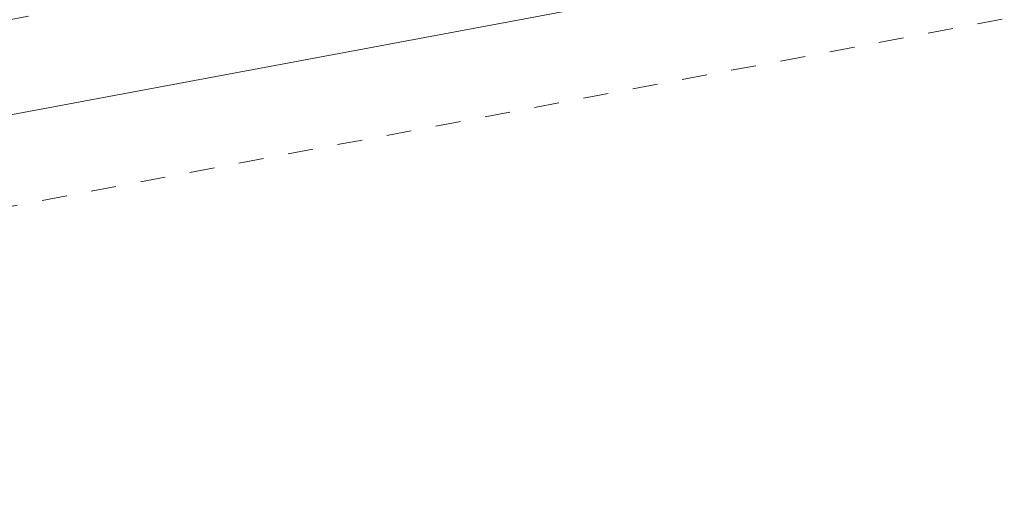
# Model space of a CAD drawing. Header units: metres. Extents: x 5504996 to 5514259, y 5943254 to 5951281.
# Tile 106 of 256: x 5509360 to 5509380, y 5947757 to 5947767. Entities that reach past the tile are written whole.
import ezdxf

# ---------------------------------------------------------------- set-up
doc = ezdxf.new("R2010")
doc.units = ezdxf.units.M
doc.linetypes.add('L_0_03', pattern=[1, 0.5, -0.5])
doc.layers.add('EGB_KonturUzytkuGruntowego', color=7, linetype='L_0_03', lineweight=18, true_color=0x008000)
doc.layers.add('GES_PrzewodWodociagowy', color=5, linetype='CONTINUOUS', lineweight=18, true_color=0x0000ff)

msp = doc.modelspace()

# ---------------------------------------------------------------- linework, layer by layer
at = {"layer": 'EGB_KonturUzytkuGruntowego', "color": 96, "linetype": 'L_0_03', "lineweight": 18, "true_color": 0x008000, "flags": 128}
msp.add_lwpolyline([(5509132.11, 5947722.74), (5509138.95, 5947723.71), (5509174.28, 5947730.59), (5509238.85, 5947743.15), (5509250.57, 5947745.43), (5509256.78, 5947746.64), (5509279.77, 5947751.07), (5509328.99, 5947760.54), (5509398.1, 5947774.41), (5509466.39, 5947787.67), (5509571.35, 5947807.56), (5509575.37, 5947864.59), (5509585.59, 5947864.33), (5509595.51, 5947812.34), (5509606.05, 5947784.07), (5509634.83, 5947756.53), (5509689.69, 5947732.73), (5509732.68, 5947714.19), (5509740.33, 5947717.31), (5509801.61, 5947664.57), (5509875.75, 5947590.67), (5509888.55, 5947577.92), (5509897.01, 5947569.49), (5509942.28, 5947505.67), (5509946.97, 5947499.05), (5509976.47, 5947457.46), (5510054.83, 5947376.31), (5510126.58, 5947283.52), (5510258.9, 5947135), (5510253.94, 5947130.54), (5510119.91, 5947281.35), (5510092.33, 5947316.78), (5510083.35, 5947328.32), (5510050.79, 5947370.13), (5510049.32, 5947372.02), (5510048.23, 5947373.15), (5509971.45, 5947452.61), (5509970.37, 5947454.13), (5509952.93, 5947478.66), (5509943.2, 5947492.35), (5509931.62, 5947508.65), (5509922, 5947522.18), (5509900.86, 5947551.93), (5509891.59, 5947564.97), (5509848.28, 5947605.27), (5509828.55, 5947626.04), (5509813.95, 5947641.41), (5509796.82, 5947659.44), (5509793.79, 5947662.05), (5509775.08, 5947678.15), (5509758.5, 5947692.42), (5509739.22, 5947709.02), (5509731.59, 5947706.43), (5509630.59, 5947750.76), (5509601.52, 5947783.63), (5509592.23, 5947807.72), (5509544.28, 5947798.09), (5509513.29, 5947792.09), (5509480.03, 5947785.51), (5509452.41, 5947780.41), (5509446.42, 5947779.31), (5509427.06, 5947775.67), (5509415.05, 5947773.41), (5509388.09, 5947768.34), (5509354.14, 5947761.93), (5509351.68, 5947761.46), (5509349.26, 5947760.87), (5509322.54, 5947754.35), (5509294.76, 5947749.17), (5509288.79, 5947748.06), (5509259.26, 5947742.55), (5509201.21, 5947731.73), (5509134.01, 5947718.79), (5509184.94, 5947617.86), (5509192.65, 5947602.56), (5509208.88, 5947553.53), (5509219.5, 5947532.81), (5509221.57, 5947527.62), (5509225.28, 5947518.3), (5509230.29, 5947505.74), (5509234.62, 5947494.99), (5509235.43, 5947492.98), (5509245.62, 5947467.67), (5509248.8, 5947458.12), (5509258.49, 5947429.05), (5509265.71, 5947407.19), (5509268.21, 5947399.6), (5509276.09, 5947375.73), (5509279.14, 5947345.6), (5509278.67, 5947325.3), (5509278.21, 5947305.75), (5509277.73, 5947285.2), (5509277.81, 5947261.49), (5509278.34, 5947225.27), (5509282.81, 5947210.39), (5509288.75, 5947190.29), (5509306.08, 5947132.06), (5509317.35, 5947112.7), (5509319.32, 5947109.54), (5509328.96, 5947092.96), (5509391.48, 5946985.42), (5509466.85, 5946903.15), (5509481.04, 5946887.66), (5509516.37, 5946855.62), (5509531.42, 5946841.97), (5509544.33, 5946838.38), (5509546.44, 5946830.79), (5509548.19, 5946826.76), (5509527.38, 5946837.54), (5509477.01, 5946883.22), (5509471.15, 5946889.83), (5509429.65, 5946935.65), (5509398.54, 5946968.55), (5509385.51, 5946984.98), (5509383.09, 5946989.05), (5509374.16, 5947005.82), (5509323.19, 5947093.02), (5509321.17, 5947096.47), (5509300.9, 5947129.34), (5509292.67, 5947156.72), (5509286.07, 5947174.39), (5509278.7, 5947201.64), (5509273.93, 5947219.27), (5509272.33, 5947225.16), (5509272.33, 5947244.4), (5509271.53, 5947285.23), (5509272.95, 5947346.16), (5509270.09, 5947375.57), (5509267.28, 5947385), (5509258.74, 5947409.92), (5509252, 5947429.94), (5509246.69, 5947445.69), (5509239.96, 5947465.69), (5509225.67, 5947500.81), (5509224.29, 5947504.57), (5509216.41, 5947523.68), (5509214.27, 5947528.87), (5509207.89, 5947543.83), (5509199.71, 5947564.91), (5509194.33, 5947577.93), (5509189.03, 5947589.01), (5509171.45, 5947626.03), (5509134.62, 5947703.86), (5509129.04, 5947715.63), (5509126.18, 5947721.9)], close=True, dxfattribs=at)
at = {"layer": 'GES_PrzewodWodociagowy', "color": 5, "linetype": 'Continuous', "lineweight": 18, "true_color": 0x0000ff, "flags": 128}
msp.add_lwpolyline([(5509138.36, 5947720.9), (5509174.01, 5947728.6), (5509231.6, 5947739.97), (5509256.3, 5947745.47), (5509274.52, 5947748.64), (5509301.26, 5947753.7), (5509321.85, 5947757.61), (5509334.19, 5947759.96), (5509357.04, 5947764.31), (5509377.95, 5947768.22), (5509384.39, 5947769.23), (5509396.23, 5947771.61), (5509414.22, 5947775.23), (5509437.05, 5947779.73), (5509466.55, 5947786.29), (5509482.96, 5947789.04), (5509501.32, 5947793.06)], dxfattribs=at)

doc.saveas('drawing.dxf')
